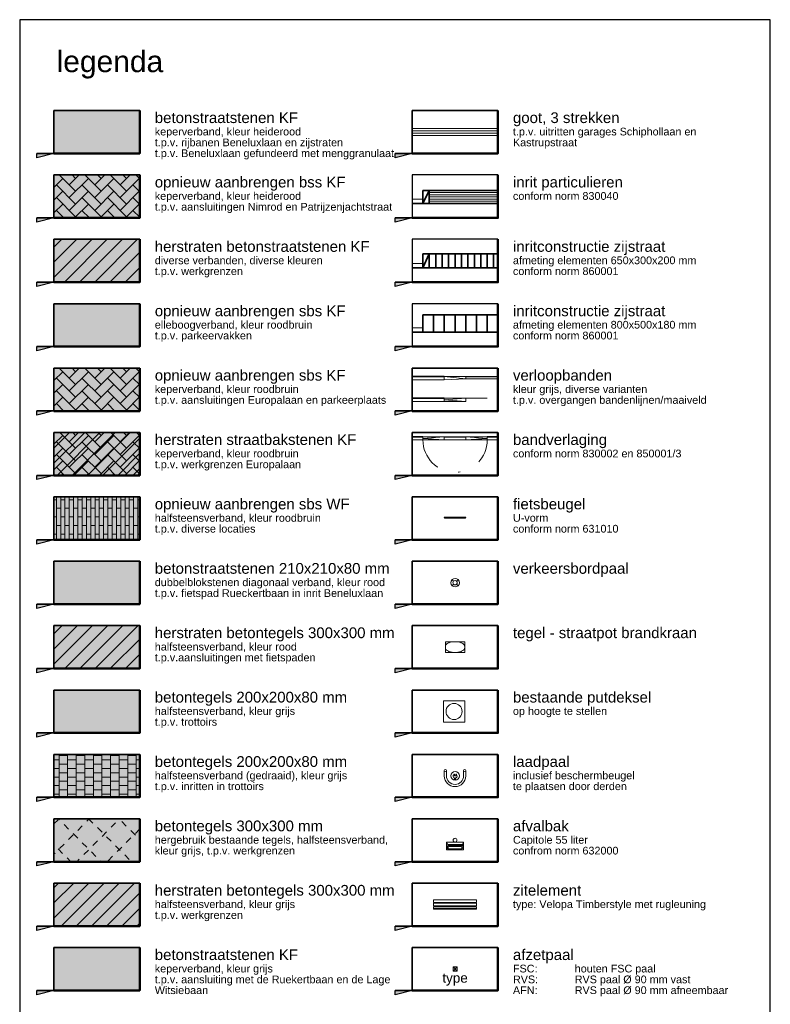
# Model space of a CAD drawing. Header units: metres. Extents: x 131295 to 132236, y 397710 to 398702.
# Tile 127 of 127: x 132201 to 132236, y 398488 to 398534. Entities that reach past the tile are written whole.
import ezdxf
from ezdxf.enums import TextEntityAlignment as Align

# ---------------------------------------------------------------- set-up
doc = ezdxf.new("R2010")
doc.units = ezdxf.units.M
doc.linetypes.add('AL-BANDVERLAGING', pattern=[5, 1.5, -1, 0, -1, 1.5])
doc.linetypes.add('AL-MATERIAALS', pattern=[2, 1, -1])
for name, color, linetype, lineweight in [('N-IE-afvalbak', 190, 'Continuous', 18), ('N-IE-afzetpaal', 190, 'Continuous', 18), ('N-IE-beschermbeugel', 190, 'Continuous', 18), ('N-IE-fietsbeugel @ 0.2', 190, 'Continuous', 18), ('N-IE-laadpaal @ 0.2', 190, 'Continuous', 18), ('N-IE-te stellen putdeksel', 190, 'Continuous', 18), ('N-IE-tegel straatpot brandkraan', 190, 'Continuous', 18), ('N-IE-verkeersbordpaal @ 0.2', 190, 'Continuous', 18), ('N-IE-zitelement', 190, 'Continuous', 18), ('N-KO-bandverlaging', 1, 'AL-BANDVERLAGING', 18), ('N-KO-inritband 600x300x200 mm', 110, 'Continuous', 35), ('N-KO-inritband 650x300x200 mm', 110, 'Continuous', 35), ('N-KO-inritband 800x500x180 mm', 110, 'Continuous', 35), ('N-KO-inritband streklagen', 8, 'Continuous', 5), ('N-KO-opsluitband', 2, 'Continuous', 25), ('N-KO-opsluitband 120x250mm', 2, 'Continuous', 25), ('N-KO-opsluitband achterkant', 8, 'Continuous', 5), ('N-KO-trottoirband', 3, 'Continuous', 35), ('N-KO-trottoirband 130-150x250mm', 3, 'Continuous', 35), ('N-KO-trottoirband achterkant', 8, 'Continuous', 5), ('N-KO-verloopband', 1, 'Continuous', 18), ("N-VH-arcering 'MAT' grijs 252", 252, 'Continuous', 18), ("N-VH-arcering 'MAT' grijs 254", 254, 'Continuous', 18), ('N-VH-arcering betontegels halfsteensverband', 8, 'Continuous', 5), ('N-VH-arcering bouwweg', 8, 'Continuous', 5), ('N-VH-arcering herstraten', 1, 'Continuous', 18), ('N-VH-arcering SBS KF keperverband', 8, 'Continuous', 5), ('N-VH-arcering SBS WF halfsteensverband', 8, 'Continuous', 5), ('N-VH-goot', 8, 'Continuous', 5), ('X-AL-legenda', 7, 'Continuous', 25), ('X-AL-legenda @ 0.2', 7, 'Continuous', 25), ('X-AL-legenda tekst T1.8', 1, 'Continuous', 18), ('X-AL-legenda tekst T2.5', 2, 'Continuous', 25), ('X-AL-legenda tekst T5.0', 4, 'Continuous', 50), ('X-AL-materiaalscheiding', 1, 'AL-MATERIAALS', 18)]:
    doc.layers.add(name, color=color, linetype=linetype, lineweight=lineweight)
for name, color, linetype, lineweight, true_color in [("N-VH-arcering 'MAT' kleur 1 (heiderood)", 7, 'Continuous', 18, 0xd98c8c), ("N-VH-arcering 'MAT' kleur 5 (roodbruin)", 7, 'Continuous', 18, 0xc5a6a0), ("N-VH-arcering 'MAT' kleur 8 (asfaltrood)", 7, 'Continuous', 18, 0xed7880)]:
    doc.layers.add(name, color=color, linetype=linetype, lineweight=lineweight, true_color=true_color)
doc.layers.add('X-AL-contourlijnen', color=30, linetype='Continuous', plot=False)
doc.layers.add('X-AL-hulplijn legenda', color=30, linetype='Continuous', plot=False)
doc.styles.add('CS Annotative', font='arial.ttf')
pattern_1 = [(45, (0, 3), (0, 0.5939696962), [1.26, -0.42]), (135, (0.297, 3.297), (-6e-17, -0.5939696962), [1.26, -0.42])]

# ---------------------------------------------------------------- blocks, each defined once
blk = doc.blocks.new('CS Afvalbak')
at = {"linetype": 'Continuous'}
for p, q in [((0.4, -0.091), (-0.4, -0.091)), ((-0.34, -0.195), (-0.4, -0.091)), ((-0.34, -0.252), (-0.4, -0.441)), ((0.4, -0.441), (-0.4, -0.441)), ((0.34, -0.195), (-0.34, -0.195)), ((-0.34, -0.252), (-0.34, -0.195)), ((0.34, -0.252), (-0.34, -0.252)), ((-0.302, -0.297), (-0.333, -0.397)), ((0.333, -0.397), (-0.333, -0.397)), ((0.302, -0.297), (-0.302, -0.297)), ((0.302, -0.297), (0.333, -0.397)), ((0.34, -0.195), (0.4, -0.091)), ((0.34, -0.252), (0.34, -0.195)), ((0.34, -0.252), (0.4, -0.441))]:
    blk.add_line(p, q, dxfattribs=at)
for p, q in [((-0.4, -0.091), (-0.4, -0.441)), ((0.4, -0.091), (0.4, -0.441))]:
    blk.add_line(p, q)
blk.add_circle((0, 0), 0.0908, dxfattribs=at)
blk = doc.blocks.new('CS Zitelement')
blk.add_line((-1, -0.182, 0.013), (1, -0.182, 0.013))
at = {"flags": 128}
for points, elevation in [([(-1, 0.1), (-1, 0.219), (1, 0.219), (1, 0.1)], 0.013), ([(-1, -0.219), (-1, -0.1), (1, -0.1), (1, -0.219)], -0.013)]:
    blk.add_lwpolyline(points, close=True, dxfattribs=dict(at, elevation=elevation))
blk.add_lwpolyline([(-1, -0.06), (-1, 0.06), (1, 0.06), (1, -0.06)], close=True, dxfattribs=at)
blk = doc.blocks.new('CS Verkeersbordpaal')
at = {"flags": 128}
for points in [[(-0.71, 0.71), (-0.35, 0.35)], [(0.35, 0.35), (0.71, 0.71)], [(-0.71, -0.71), (-0.35, -0.35)], [(0.35, -0.35), (0.71, -0.71)]]:
    blk.add_lwpolyline(points, dxfattribs=at)
for radius in [1, 0.5]:
    blk.add_circle((0, 0), radius)
blk = doc.blocks.new('CS Laadpaal')
at = {"lineweight": 9, "flags": 128}
blk.add_lwpolyline([(0.1, -0.99), (0.1, -0.49, 0.356394), (0.5, 0), (0.3, 0), (0.3, 0.4), (0.15, 0.4), (0.15, 0), (-0.15, 0), (-0.15, 0.4), (-0.3, 0.4), (-0.3, 0), (-0.5, 0, 0.356394), (-0.1, -0.49), (-0.1, -0.99)], format="xyb", dxfattribs=at)
blk.add_circle((0, 0), 1)
blk = doc.blocks.new('CS Fietsbeugel')
at = {"flags": 128}
blk.add_lwpolyline([(-2.35, 0.3, 1), (-2.35, 0), (2.35, 0, 1), (2.35, 0.3)], format="xyb", close=True, dxfattribs=at)
for centre, start, end in [((-2.35, 0.15), 270, 90), ((2.35, 0.15), 90, 270)]:
    blk.add_arc(centre, 0.15, start, end)
blk = doc.blocks.new('*U161')
at = {"layer": 'X-AL-hulplijn legenda'}
h = blk.add_hatch(color=256, dxfattribs=at)
h.dxf.hatch_style = 1
h.paths.add_polyline_path([(8, -31.16), (4, -32.16), (4, -31.16)])
h = blk.add_hatch(color=256, dxfattribs=at)
h.dxf.hatch_style = 1
h.paths.add_polyline_path([(91.5, -31.16), (87.5, -32.16), (87.5, -31.16)])
h = blk.add_hatch(color=256, dxfattribs=at)
h.dxf.hatch_style = 1
h.paths.add_polyline_path([(8, -46.16), (4, -47.16), (4, -46.16)])
h = blk.add_hatch(color=256, dxfattribs=at)
h.dxf.hatch_style = 1
h.paths.add_polyline_path([(91.5, -46.16), (87.5, -47.16), (87.5, -46.16)])
h = blk.add_hatch(color=256, dxfattribs=at)
h.dxf.hatch_style = 1
h.paths.add_polyline_path([(8, -61.16), (4, -62.16), (4, -61.16)])
h = blk.add_hatch(color=256, dxfattribs=at)
h.dxf.hatch_style = 1
h.paths.add_polyline_path([(91.5, -61.16), (87.5, -62.16), (87.5, -61.16)])
h = blk.add_hatch(color=256, dxfattribs=at)
h.dxf.hatch_style = 1
h.paths.add_polyline_path([(8, -76.16), (4, -77.16), (4, -76.16)])
h = blk.add_hatch(color=256, dxfattribs=at)
h.dxf.hatch_style = 1
h.paths.add_polyline_path([(91.5, -76.16), (87.5, -77.16), (87.5, -76.16)])
h = blk.add_hatch(color=256, dxfattribs=at)
h.dxf.hatch_style = 1
h.paths.add_polyline_path([(8, -91.16), (4, -92.16), (4, -91.16)])
h = blk.add_hatch(color=256, dxfattribs=at)
h.dxf.hatch_style = 1
h.paths.add_polyline_path([(91.5, -91.16), (87.5, -92.16), (87.5, -91.16)])
h = blk.add_hatch(color=256, dxfattribs=at)
h.dxf.hatch_style = 1
h.paths.add_polyline_path([(8, -106.16), (4, -107.16), (4, -106.16)])
h = blk.add_hatch(color=256, dxfattribs=at)
h.dxf.hatch_style = 1
h.paths.add_polyline_path([(91.5, -106.16), (87.5, -107.16), (87.5, -106.16)])
h = blk.add_hatch(color=256, dxfattribs=at)
h.dxf.hatch_style = 1
h.paths.add_polyline_path([(8, -121.16), (4, -122.16), (4, -121.16)])
h = blk.add_hatch(color=256, dxfattribs=at)
h.dxf.hatch_style = 1
h.paths.add_polyline_path([(91.5, -121.16), (87.5, -122.16), (87.5, -121.16)])
h = blk.add_hatch(color=256, dxfattribs=at)
h.dxf.hatch_style = 1
h.paths.add_polyline_path([(8, -136.16), (4, -137.16), (4, -136.16)])
h = blk.add_hatch(color=256, dxfattribs=at)
h.dxf.hatch_style = 1
h.paths.add_polyline_path([(91.5, -136.16), (87.5, -137.16), (87.5, -136.16)])
h = blk.add_hatch(color=256, dxfattribs=at)
h.dxf.hatch_style = 1
h.paths.add_polyline_path([(8, -151.16), (4, -152.16), (4, -151.16)])
h = blk.add_hatch(color=256, dxfattribs=at)
h.dxf.hatch_style = 1
h.paths.add_polyline_path([(91.5, -151.16), (87.5, -152.16), (87.5, -151.16)])
h = blk.add_hatch(color=256, dxfattribs=at)
h.dxf.hatch_style = 1
h.paths.add_polyline_path([(8, -166.16), (4, -167.16), (4, -166.16)])
h = blk.add_hatch(color=256, dxfattribs=at)
h.dxf.hatch_style = 1
h.paths.add_polyline_path([(91.5, -166.16), (87.5, -167.16), (87.5, -166.16)])
h = blk.add_hatch(color=256, dxfattribs=at)
h.dxf.hatch_style = 1
h.paths.add_polyline_path([(8, -181.16), (4, -182.16), (4, -181.16)])
h = blk.add_hatch(color=256, dxfattribs=at)
h.dxf.hatch_style = 1
h.paths.add_polyline_path([(91.5, -181.16), (87.5, -182.16), (87.5, -181.16)])
h = blk.add_hatch(color=256, dxfattribs=at)
h.dxf.hatch_style = 1
h.paths.add_polyline_path([(8, -196.16), (4, -197.16), (4, -196.16)])
h = blk.add_hatch(color=256, dxfattribs=at)
h.dxf.hatch_style = 1
h.paths.add_polyline_path([(91.5, -196.16), (87.5, -197.16), (87.5, -196.16)])
h = blk.add_hatch(color=256, dxfattribs=at)
h.dxf.hatch_style = 1
h.paths.add_polyline_path([(8, -211.16), (4, -212.16), (4, -211.16)])
h = blk.add_hatch(color=256, dxfattribs=at)
h.dxf.hatch_style = 1
h.paths.add_polyline_path([(91.5, -211.16), (87.5, -212.16), (87.5, -211.16)])
h = blk.add_hatch(color=256, dxfattribs=at)
h.dxf.hatch_style = 1
h.paths.add_polyline_path([(8, -226.16), (4, -227.16), (4, -226.16)])
h = blk.add_hatch(color=256, dxfattribs=at)
h.dxf.hatch_style = 1
h.paths.add_polyline_path([(91.5, -226.16), (87.5, -227.16), (87.5, -226.16)])
blk.add_lwpolyline([(0, -445), (175, -445), (175, 0), (0, 0)], close=True)
for points in [[(8, -31.16), (4, -31.16)], [(91.5, -31.16), (87.5, -31.16)], [(8, -46.16), (4, -46.16)], [(91.5, -46.16), (87.5, -46.16)], [(8, -61.16), (4, -61.16)], [(91.5, -61.16), (87.5, -61.16)], [(8, -76.16), (4, -76.16)], [(91.5, -76.16), (87.5, -76.16)], [(8, -91.16), (4, -91.16)], [(91.5, -91.16), (87.5, -91.16)], [(8, -106.16), (4, -106.16)], [(91.5, -106.16), (87.5, -106.16)], [(8, -121.16), (4, -121.16)], [(91.5, -121.16), (87.5, -121.16)], [(8, -136.16), (4, -136.16)], [(91.5, -136.16), (87.5, -136.16)], [(8, -151.16), (4, -151.16)], [(91.5, -151.16), (87.5, -151.16)], [(8, -166.16), (4, -166.16)], [(91.5, -166.16), (87.5, -166.16)], [(8, -181.16), (4, -181.16)], [(91.5, -181.16), (87.5, -181.16)], [(8, -196.16), (4, -196.16)], [(91.5, -196.16), (87.5, -196.16)], [(8, -211.16), (4, -211.16)], [(91.5, -211.16), (87.5, -211.16)], [(8, -226.16), (4, -226.16)], [(91.5, -226.16), (87.5, -226.16)]]:
    blk.add_lwpolyline(points, dxfattribs=at)
for points in [[(8, -31.16), (4, -32.16), (4, -31.16)], [(91.5, -31.16), (87.5, -32.16), (87.5, -31.16)], [(8, -46.16), (4, -47.16), (4, -46.16)], [(91.5, -46.16), (87.5, -47.16), (87.5, -46.16)], [(8, -61.16), (4, -62.16), (4, -61.16)], [(91.5, -61.16), (87.5, -62.16), (87.5, -61.16)], [(8, -76.16), (4, -77.16), (4, -76.16)], [(91.5, -76.16), (87.5, -77.16), (87.5, -76.16)], [(8, -91.16), (4, -92.16), (4, -91.16)], [(91.5, -91.16), (87.5, -92.16), (87.5, -91.16)], [(8, -106.16), (4, -107.16), (4, -106.16)], [(91.5, -106.16), (87.5, -107.16), (87.5, -106.16)], [(8, -121.16), (4, -122.16), (4, -121.16)], [(91.5, -121.16), (87.5, -122.16), (87.5, -121.16)], [(8, -136.16), (4, -137.16), (4, -136.16)], [(91.5, -136.16), (87.5, -137.16), (87.5, -136.16)], [(8, -151.16), (4, -152.16), (4, -151.16)], [(91.5, -151.16), (87.5, -152.16), (87.5, -151.16)], [(8, -166.16), (4, -167.16), (4, -166.16)], [(91.5, -166.16), (87.5, -167.16), (87.5, -166.16)], [(8, -181.16), (4, -182.16), (4, -181.16)], [(91.5, -181.16), (87.5, -182.16), (87.5, -181.16)], [(8, -196.16), (4, -197.16), (4, -196.16)], [(91.5, -196.16), (87.5, -197.16), (87.5, -196.16)], [(8, -211.16), (4, -212.16), (4, -211.16)], [(91.5, -211.16), (87.5, -212.16), (87.5, -211.16)], [(8, -226.16), (4, -227.16), (4, -226.16)], [(91.5, -226.16), (87.5, -227.16), (87.5, -226.16)]]:
    blk.add_lwpolyline(points, close=True, dxfattribs=at)
at = {"layer": 'X-AL-legenda tekst T5.0', "style": 'CS Annotative'}
blk.add_attdef('Naam', (8.6, -12.22), '', height=5, dxfattribs=at)
blk = doc.blocks.new('CS beschermbeugel')
at = {"flags": 128}
for points in [[(-0.5, 0.25), (-0.5, 0, 1), (0.5, 0), (0.5, 0.25)], [(0.4, 0.25), (0.4, 0, -1), (-0.4, 0), (-0.4, 0.25)]]:
    blk.add_lwpolyline(points, format="xyb", dxfattribs=at)
for centre in [(-0.45, 0.25), (0.45, 0.25)]:
    blk.add_circle(centre, 0.05)
blk = doc.blocks.new('CS Afzetpaal')
for p, q in [((-0.094, 0.094), (0.094, -0.094)), ((0.094, 0.094), (-0.094, -0.094))]:
    blk.add_line(p, q)
at = {"flags": 128}
blk.add_lwpolyline([(-0.094, 0.094), (0.094, 0.094), (0.094, -0.094), (-0.094, -0.094)], close=True, dxfattribs=at)
at = {"style": 'CS Annotative'}
blk.add_attdef('RECHTS', text='', height=0.45, dxfattribs=at).set_placement((0, -0.188), align=Align.TOP_CENTER)
blk = doc.blocks.new('gt0-BR')
blk.add_lwpolyline([(0.45, 0.247), (-0.45, 0.247), (-0.45, -0.247), (0.45, -0.247)], close=True)
at = {"extrusion": (0, 0, -1)}
for centre, radius, start, end in [((0.244, 0), 0.206, 287.5669, 72.4331), ((-0.599, -2.664), 3, 72.4331, 73.108), ((0, -0.691), 0.938, 73.108, 106.892), ((0.599, -2.664), 3, 106.892, 107.5669), ((-0.244, 0), 0.206, 107.5669, 252.433), ((-0.599, 2.664), 3, 286.892, 287.5669), ((0.599, 2.664), 3, 252.433, 253.1079)]:
    blk.add_arc(centre, radius, start, end, dxfattribs=at)
blk.add_arc((0, 0.691), 0.938, 253.108, 286.8921)
blk = doc.blocks.new('CS te stellen put(deksel)')
at = {"flags": 128}
blk.add_lwpolyline([(-0.5, -0.5), (0.5, -0.5), (0.5, 0.5), (-0.5, 0.5), (-0.5, -0.5)], close=True, dxfattribs=at)
blk.add_circle((0, 0), 0.375)

msp = doc.modelspace()

# ---------------------------------------------------------------- hatches: boundary and pattern name
at = {"layer": "N-VH-arcering 'MAT' grijs 252"}
h = msp.add_hatch(color=256, dxfattribs=at)
h.dxf.hatch_style = 1
h.paths.add_polyline_path([(132202.688, 398490.335), (132206.688, 398490.335), (132206.688, 398488.335), (132202.688, 398488.335)])
at = {"layer": "N-VH-arcering 'MAT' grijs 254"}
h = msp.add_hatch(color=256, dxfattribs=at)
h.dxf.hatch_style = 1
h.paths.add_polyline_path([(132202.688, 398502.335), (132206.688, 398502.335), (132206.688, 398500.335), (132202.688, 398500.335)])
h = msp.add_hatch(color=256, dxfattribs=at)
h.dxf.hatch_style = 1
h.paths.add_polyline_path([(132202.688, 398499.335), (132206.688, 398499.335), (132206.688, 398497.335), (132202.688, 398497.335)])
h = msp.add_hatch(color=256, dxfattribs=at)
h.dxf.hatch_style = 1
h.paths.add_polyline_path([(132202.688, 398496.335), (132206.688, 398496.335), (132206.688, 398494.335), (132202.688, 398494.335)])
h = msp.add_hatch(color=256, dxfattribs=at)
h.dxf.hatch_style = 1
h.paths.add_polyline_path([(132202.688, 398493.335), (132206.688, 398493.335), (132206.688, 398491.335), (132202.688, 398491.335)])
at = {"layer": "N-VH-arcering 'MAT' kleur 1 (heiderood)"}
h = msp.add_hatch(color=256, dxfattribs=at)
h.dxf.hatch_style = 1
h.paths.add_polyline_path([(132202.688, 398529.335), (132206.688, 398529.335), (132206.688, 398527.335), (132202.688, 398527.335)])
h = msp.add_hatch(color=256, dxfattribs=at)
h.dxf.hatch_style = 1
h.paths.add_polyline_path([(132202.688, 398526.335), (132206.688, 398526.335), (132206.688, 398524.335), (132202.688, 398524.335)])
h = msp.add_hatch(color=256, dxfattribs=at)
h.dxf.hatch_style = 1
h.paths.add_polyline_path([(132202.688, 398523.335), (132206.688, 398523.335), (132206.688, 398521.335), (132202.688, 398521.335)])
at = {"layer": "N-VH-arcering 'MAT' kleur 5 (roodbruin)"}
h = msp.add_hatch(color=256, dxfattribs=at)
h.dxf.hatch_style = 1
h.paths.add_polyline_path([(132202.688, 398520.335), (132206.688, 398520.335), (132206.688, 398518.335), (132202.688, 398518.335)])
h = msp.add_hatch(color=256, dxfattribs=at)
h.dxf.hatch_style = 1
h.paths.add_polyline_path([(132202.688, 398517.335), (132206.688, 398517.335), (132206.688, 398515.335), (132202.688, 398515.335)])
h = msp.add_hatch(color=256, dxfattribs=at)
h.dxf.hatch_style = 1
h.paths.add_polyline_path([(132202.688, 398514.335), (132206.688, 398514.335), (132206.688, 398512.335), (132202.688, 398512.335)])
h = msp.add_hatch(color=256, dxfattribs=at)
h.dxf.hatch_style = 1
h.paths.add_polyline_path([(132202.688, 398511.335), (132206.688, 398511.335), (132206.688, 398509.335), (132202.688, 398509.335)])
at = {"layer": "N-VH-arcering 'MAT' kleur 8 (asfaltrood)"}
h = msp.add_hatch(color=256, dxfattribs=at)
h.dxf.hatch_style = 1
h.paths.add_polyline_path([(132202.688, 398508.335), (132206.688, 398508.335), (132206.688, 398506.335), (132202.688, 398506.335)])
h = msp.add_hatch(color=256, dxfattribs=at)
h.dxf.hatch_style = 1
h.paths.add_polyline_path([(132202.688, 398505.335), (132206.688, 398505.335), (132206.688, 398503.335), (132202.688, 398503.335)])
at = {"layer": 'N-VH-arcering betontegels halfsteensverband'}
h = msp.add_hatch(dxfattribs=at)
h.set_pattern_fill('CS-TEGEL HALFSTV', color=256, scale=6.67)
h.set_pattern_definition([(0, (0.4557, -21.68076), (0.4002, 0.2001), [0.4002, -0.4002]), (90, (0.4557, -21.68076), (-0.4002, 2e-17), [])])
h.paths.add_polyline_path([(132202.688, 398499.335), (132206.688, 398499.335), (132206.688, 398497.335), (132202.688, 398497.335)])
at = {"layer": 'N-VH-arcering bouwweg'}
h = msp.add_hatch(dxfattribs=at)
h.set_pattern_fill('CS-BOUWWEG', color=256)
h.set_pattern_definition([(45, (-3e-11, -3), (-0.7071067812, 0.7071067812), [0.3, -0.3]), (135, (-3e-11, -2.8), (-0.7071067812, -0.7071067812), [0.3, -0.3])])
h.paths.add_polyline_path([(132202.688, 398496.335), (132206.688, 398496.335), (132206.688, 398494.335), (132202.688, 398494.335)])
at = {"layer": 'N-VH-arcering herstraten'}
h = msp.add_hatch(dxfattribs=at)
h.set_pattern_fill('CS-HERSTRATEN', color=256)
h.set_pattern_definition([(45, (0, -3), (-0.3535533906, 0.3535533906), [])])
h.paths.add_polyline_path([(132202.688, 398523.335), (132206.688, 398523.335), (132206.688, 398521.335), (132202.688, 398521.335)])
h = msp.add_hatch(dxfattribs=at)
h.set_pattern_fill('CS-HERSTRATEN', color=256)
h.set_pattern_definition([(45, (0, -6), (-0.3535533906, 0.3535533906), [])])
h.paths.add_polyline_path([(132202.688, 398514.335), (132206.688, 398514.335), (132206.688, 398512.335), (132202.688, 398512.335)])
h = msp.add_hatch(dxfattribs=at)
h.set_pattern_fill('CS-HERSTRATEN', color=256)
h.set_pattern_definition([(45, (0, -9), (-0.3535533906, 0.3535533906), [])])
h.paths.add_polyline_path([(132202.688, 398505.335), (132206.688, 398505.335), (132206.688, 398503.335), (132202.688, 398503.335)])
h = msp.add_hatch(dxfattribs=at)
h.set_pattern_fill('CS-HERSTRATEN', color=256)
h.set_pattern_definition([(45, (-3e-11, -18), (-0.3535533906, 0.3535533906), [])])
h.paths.add_polyline_path([(132202.688, 398493.335), (132206.688, 398493.335), (132206.688, 398491.335), (132202.688, 398491.335)])
at = {"layer": 'N-VH-arcering SBS KF keperverband'}
h = msp.add_hatch(dxfattribs=at)
h.set_pattern_fill('CS-KF KEPERV', color=256, scale=20)
h.set_pattern_definition([(45, (0, 12), (0, 0.5939696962), [1.26, -0.42]), (135, (0.297, 12.297), (-6e-17, -0.5939696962), [1.26, -0.42])])
h.paths.add_polyline_path([(132202.688, 398526.335), (132206.688, 398526.335), (132206.688, 398524.335), (132202.688, 398524.335)])
h = msp.add_hatch(dxfattribs=at)
h.set_pattern_fill('CS-KF KEPERV', color=256, scale=20)
h.set_pattern_definition(pattern_1)
h.paths.add_polyline_path([(132202.688, 398517.335), (132206.688, 398517.335), (132206.688, 398515.335), (132202.688, 398515.335)])
h = msp.add_hatch(dxfattribs=at)
h.set_pattern_fill('CS-KF KEPERV', color=256, scale=20)
h.set_pattern_definition(pattern_1)
h.paths.add_polyline_path([(132202.688, 398514.335), (132206.688, 398514.335), (132206.688, 398512.335), (132202.688, 398512.335)])
at = {"layer": 'N-VH-arcering SBS WF halfsteensverband'}
h = msp.add_hatch(dxfattribs=at)
h.set_pattern_fill('CS-WF HALFSTV', color=256, scale=20)
h.set_pattern_definition([(90, (0, -6), (-0.2, 1e-17), []), (0, (0, -6), (0.2, 0.4), [0.2, -0.2])])
h.paths.add_polyline_path([(132202.688, 398511.335), (132206.688, 398511.335), (132206.688, 398509.335), (132202.688, 398509.335)])

# ---------------------------------------------------------------- linework, layer by layer
at = {"layer": 'N-KO-bandverlaging', "flags": 128}
msp.add_lwpolyline([(132219.888, 398513.985, 1), (132222.888, 398513.985)], format="xyb", dxfattribs=at)
msp.add_lwpolyline([(132219.888, 398513.985, 1), (132222.888, 398513.985)], format="xyb", dxfattribs=at)
at = {"layer": 'N-KO-inritband 600x300x200 mm', "flags": 128}
for points in [[(132219.888, 398525.61), (132223.388, 398525.61)], [(132219.888, 398525.01), (132220.188, 398525.61)], [(132219.888, 398525.61), (132219.888, 398525.01)], [(132220.188, 398525.01), (132220.188, 398525.61)], [(132219.888, 398525.01), (132223.388, 398525.01)]]:
    msp.add_lwpolyline(points, dxfattribs=at)
at = {"layer": 'N-KO-inritband 650x300x200 mm', "flags": 128}
for points in [[(132219.888, 398522.66), (132223.388, 398522.66)], [(132219.888, 398522.01), (132220.188, 398522.66)], [(132219.888, 398522.66), (132219.888, 398522.01)], [(132220.188, 398522.01), (132220.188, 398522.66)], [(132220.488, 398522.01), (132220.488, 398522.66)], [(132220.788, 398522.01), (132220.788, 398522.66)], [(132221.088, 398522.01), (132221.088, 398522.66)], [(132221.388, 398522.01), (132221.388, 398522.66)], [(132221.688, 398522.01), (132221.688, 398522.66)], [(132221.988, 398522.01), (132221.988, 398522.66)], [(132222.288, 398522.01), (132222.288, 398522.66)], [(132222.588, 398522.01), (132222.588, 398522.66)], [(132222.888, 398522.01), (132222.888, 398522.66)], [(132223.188, 398522.01), (132223.188, 398522.66)], [(132219.888, 398522.01), (132223.388, 398522.01)]]:
    msp.add_lwpolyline(points, dxfattribs=at)
at = {"layer": 'N-KO-inritband 800x500x180 mm', "flags": 128}
for points in [[(132219.888, 398519.81), (132223.388, 398519.81)], [(132219.888, 398519.81), (132219.888, 398519.01)], [(132220.388, 398519.81), (132220.388, 398519.01)], [(132220.888, 398519.81), (132220.888, 398519.01)], [(132221.388, 398519.81), (132221.388, 398519.01)], [(132221.888, 398519.81), (132221.888, 398519.01)], [(132222.388, 398519.81), (132222.388, 398519.01)], [(132222.888, 398519.81), (132222.888, 398519.01)], [(132219.888, 398519.01), (132223.388, 398519.01)]]:
    msp.add_lwpolyline(points, dxfattribs=at)
at = {"layer": 'N-KO-inritband streklagen', "flags": 128}
for points in [[(132220.188, 398525.51), (132223.388, 398525.51)], [(132220.188, 398525.41), (132223.388, 398525.41)], [(132220.188, 398525.31), (132223.388, 398525.31)], [(132220.188, 398525.21), (132223.388, 398525.21)], [(132220.188, 398525.11), (132223.388, 398525.11)]]:
    msp.add_lwpolyline(points, dxfattribs=at)
at = {"layer": 'N-KO-opsluitband', "flags": 128}
msp.add_lwpolyline([(132220.888, 398514.135), (132221.888, 398514.135)], dxfattribs=at)
at = {"layer": 'N-KO-opsluitband 120x250mm', "flags": 128}
msp.add_lwpolyline([(132221.888, 398516.935), (132223.388, 398516.935)], dxfattribs=at)
msp.add_lwpolyline([(132221.888, 398516.935), (132223.388, 398516.935)], dxfattribs=at)
at = {"layer": 'N-KO-opsluitband achterkant', "flags": 128}
for points in [[(132223.388, 398516.835), (132221.888, 398516.835)], [(132221.888, 398513.985), (132220.888, 398513.985)]]:
    msp.add_lwpolyline(points, close=True, dxfattribs=at)
at = {"layer": 'N-KO-trottoirband', "flags": 128}
for points in [[(132219.388, 398525.01), (132219.888, 398525.01)], [(132219.388, 398522.01), (132219.888, 398522.01)], [(132219.388, 398519.01), (132219.888, 398519.01)]]:
    msp.add_lwpolyline(points, dxfattribs=at)
at = {"layer": 'N-KO-trottoirband 130-150x250mm', "flags": 128}
for points in [[(132219.388, 398516.935), (132220.888, 398516.935)], [(132219.388, 398516.935), (132220.888, 398516.935)], [(132219.388, 398515.935), (132220.888, 398515.935)], [(132219.388, 398515.935), (132220.888, 398515.935)], [(132219.388, 398514.135), (132219.888, 398514.135)], [(132219.388, 398514.135), (132219.888, 398514.135)], [(132223.388, 398514.135), (132222.888, 398514.135)], [(132223.388, 398514.135), (132222.888, 398514.135)]]:
    msp.add_lwpolyline(points, dxfattribs=at)
at = {"layer": 'N-KO-trottoirband achterkant', "flags": 128}
for points in [[(132219.888, 398525.21), (132219.388, 398525.21)], [(132219.888, 398522.21), (132219.388, 398522.21)], [(132219.888, 398519.21), (132219.388, 398519.21)], [(132220.888, 398516.785), (132219.388, 398516.785)], [(132220.888, 398515.785), (132219.388, 398515.785)], [(132219.888, 398513.985), (132219.388, 398513.985)], [(132222.888, 398513.985), (132223.388, 398513.985)]]:
    msp.add_lwpolyline(points, close=True, dxfattribs=at)
at = {"layer": 'N-KO-verloopband', "flags": 128}
for points in [[(132221.888, 398516.835), (132221.888, 398516.935), (132220.888, 398516.935), (132220.888, 398516.785), (132221.888, 398516.835), (132220.888, 398516.935)], [(132221.888, 398516.835), (132221.888, 398516.935), (132220.888, 398516.935), (132220.888, 398516.785), (132221.888, 398516.835), (132220.888, 398516.935)], [(132221.888, 398515.935), (132220.888, 398515.935), (132220.888, 398515.785), (132221.888, 398515.785), (132220.888, 398515.86), (132221.888, 398515.935), (132221.888, 398515.785)], [(132221.888, 398515.935), (132220.888, 398515.935), (132220.888, 398515.785), (132221.888, 398515.785), (132220.888, 398515.86), (132221.888, 398515.935), (132221.888, 398515.785)], [(132220.888, 398514.135), (132219.888, 398514.135), (132219.888, 398513.985), (132220.888, 398513.985), (132219.888, 398514.06), (132220.888, 398514.135), (132220.888, 398513.985)], [(132220.888, 398514.135), (132219.888, 398514.135), (132219.888, 398513.985), (132220.888, 398513.985), (132219.888, 398514.06), (132220.888, 398514.135), (132220.888, 398513.985)], [(132221.888, 398514.135), (132222.888, 398514.135), (132222.888, 398513.985), (132221.888, 398513.985), (132222.888, 398514.06), (132221.888, 398514.135), (132221.888, 398513.985)], [(132221.888, 398514.135), (132222.888, 398514.135), (132222.888, 398513.985), (132221.888, 398513.985), (132222.888, 398514.06), (132221.888, 398514.135), (132221.888, 398513.985)]]:
    msp.add_lwpolyline(points, dxfattribs=at)
at = {"layer": 'N-VH-goot', "flags": 128}
for points in [[(132219.388, 398528.493), (132223.388, 398528.493)], [(132219.388, 398528.388), (132223.388, 398528.388)], [(132219.388, 398528.283), (132223.388, 398528.283)], [(132219.388, 398528.178), (132223.388, 398528.178)]]:
    msp.add_lwpolyline(points, dxfattribs=at)
at = {"layer": 'X-AL-contourlijnen'}
for points in [[(132202.688, 398529.335), (132206.688, 398529.335), (132206.688, 398527.335), (132202.688, 398527.335)], [(132219.388, 398529.335), (132223.388, 398529.335), (132223.388, 398527.335), (132219.388, 398527.335)], [(132202.688, 398526.335), (132206.688, 398526.335), (132206.688, 398524.335), (132202.688, 398524.335)], [(132202.688, 398526.335), (132206.688, 398526.335), (132206.688, 398524.335), (132202.688, 398524.335)], [(132202.688, 398523.335), (132206.688, 398523.335), (132206.688, 398521.335), (132202.688, 398521.335)], [(132202.688, 398523.335), (132206.688, 398523.335), (132206.688, 398521.335), (132202.688, 398521.335)], [(132202.688, 398520.335), (132206.688, 398520.335), (132206.688, 398518.335), (132202.688, 398518.335)], [(132202.688, 398517.335), (132206.688, 398517.335), (132206.688, 398515.335), (132202.688, 398515.335)], [(132202.688, 398517.335), (132206.688, 398517.335), (132206.688, 398515.335), (132202.688, 398515.335)], [(132219.388, 398517.335), (132223.388, 398517.335), (132223.388, 398515.335), (132219.388, 398515.335)], [(132202.688, 398514.335), (132206.688, 398514.335), (132206.688, 398512.335), (132202.688, 398512.335)], [(132202.688, 398514.335), (132206.688, 398514.335), (132206.688, 398512.335), (132202.688, 398512.335)], [(132219.388, 398514.335), (132223.388, 398514.335), (132223.388, 398512.335), (132219.388, 398512.335)], [(132202.688, 398511.335), (132206.688, 398511.335), (132206.688, 398509.335), (132202.688, 398509.335)], [(132202.688, 398511.335), (132206.688, 398511.335), (132206.688, 398509.335), (132202.688, 398509.335)], [(132219.388, 398511.335), (132223.388, 398511.335), (132223.388, 398509.335), (132219.388, 398509.335)], [(132202.688, 398508.335), (132206.688, 398508.335), (132206.688, 398506.335), (132202.688, 398506.335)], [(132219.388, 398508.335), (132223.388, 398508.335), (132223.388, 398506.335), (132219.388, 398506.335)], [(132202.688, 398505.335), (132206.688, 398505.335), (132206.688, 398503.335), (132202.688, 398503.335)], [(132202.688, 398505.335), (132206.688, 398505.335), (132206.688, 398503.335), (132202.688, 398503.335)], [(132219.388, 398505.335), (132223.388, 398505.335), (132223.388, 398503.335), (132219.388, 398503.335)], [(132202.688, 398502.335), (132206.688, 398502.335), (132206.688, 398500.335), (132202.688, 398500.335)], [(132219.388, 398502.335), (132223.388, 398502.335), (132223.388, 398500.335), (132219.388, 398500.335)], [(132202.688, 398499.335), (132206.688, 398499.335), (132206.688, 398497.335), (132202.688, 398497.335)], [(132219.388, 398499.335), (132223.388, 398499.335), (132223.388, 398497.335), (132219.388, 398497.335)], [(132202.688, 398496.335), (132206.688, 398496.335), (132206.688, 398494.335), (132202.688, 398494.335)], [(132219.388, 398496.335), (132223.388, 398496.335), (132223.388, 398494.335), (132219.388, 398494.335)], [(132202.688, 398493.335), (132206.688, 398493.335), (132206.688, 398491.335), (132202.688, 398491.335)], [(132219.388, 398493.335), (132223.388, 398493.335), (132223.388, 398491.335), (132219.388, 398491.335)], [(132202.688, 398490.335), (132206.688, 398490.335), (132206.688, 398488.335), (132202.688, 398488.335)], [(132202.688, 398490.335), (132206.688, 398490.335), (132206.688, 398488.335), (132202.688, 398488.335)], [(132219.388, 398490.335), (132223.388, 398490.335), (132223.388, 398488.335), (132219.388, 398488.335)]]:
    msp.add_lwpolyline(points, close=True, dxfattribs=at)
at = {"layer": 'X-AL-legenda', "lineweight": 25}
for points in [[(132206.688, 398529.335), (132202.688, 398529.335), (132202.688, 398527.335)], [(132223.388, 398529.335), (132219.388, 398529.335), (132219.388, 398527.335)], [(132206.688, 398526.335), (132202.688, 398526.335), (132202.688, 398524.335)], [(132223.388, 398526.335), (132219.388, 398526.335), (132219.388, 398524.335)], [(132206.688, 398523.335), (132202.688, 398523.335), (132202.688, 398521.335)], [(132223.388, 398523.335), (132219.388, 398523.335), (132219.388, 398521.335)], [(132206.688, 398520.335), (132202.688, 398520.335), (132202.688, 398518.335)], [(132223.388, 398520.335), (132219.388, 398520.335), (132219.388, 398518.335)], [(132206.688, 398517.335), (132202.688, 398517.335), (132202.688, 398515.335)], [(132223.388, 398517.335), (132219.388, 398517.335), (132219.388, 398515.335)], [(132206.688, 398514.335), (132202.688, 398514.335), (132202.688, 398512.335)], [(132223.388, 398514.335), (132219.388, 398514.335), (132219.388, 398512.335)], [(132206.688, 398511.335), (132202.688, 398511.335), (132202.688, 398509.335)], [(132223.388, 398511.335), (132219.388, 398511.335), (132219.388, 398509.335)], [(132206.688, 398508.335), (132202.688, 398508.335), (132202.688, 398506.335)], [(132223.388, 398508.335), (132219.388, 398508.335), (132219.388, 398506.335)], [(132206.688, 398505.335), (132202.688, 398505.335), (132202.688, 398503.335)], [(132223.388, 398505.335), (132219.388, 398505.335), (132219.388, 398503.335)], [(132206.688, 398502.335), (132202.688, 398502.335), (132202.688, 398500.335)], [(132223.388, 398502.335), (132219.388, 398502.335), (132219.388, 398500.335)], [(132206.688, 398499.335), (132202.688, 398499.335), (132202.688, 398497.335)], [(132223.388, 398499.335), (132219.388, 398499.335), (132219.388, 398497.335)], [(132206.688, 398496.335), (132202.688, 398496.335), (132202.688, 398494.335)], [(132223.388, 398496.335), (132219.388, 398496.335), (132219.388, 398494.335)], [(132206.688, 398493.335), (132202.688, 398493.335), (132202.688, 398491.335)], [(132223.388, 398493.335), (132219.388, 398493.335), (132219.388, 398491.335)], [(132206.688, 398490.335), (132202.688, 398490.335), (132202.688, 398488.335)], [(132223.388, 398490.335), (132219.388, 398490.335), (132219.388, 398488.335)]]:
    msp.add_lwpolyline(points, dxfattribs=at)
at = {"layer": 'X-AL-legenda', "lineweight": 50}
for points in [[(132202.688, 398527.335), (132206.688, 398527.335), (132206.688, 398529.335)], [(132219.388, 398527.335), (132223.388, 398527.335), (132223.388, 398529.335)], [(132202.688, 398524.335), (132206.688, 398524.335), (132206.688, 398526.335)], [(132219.388, 398524.335), (132223.388, 398524.335), (132223.388, 398526.335)], [(132202.688, 398521.335), (132206.688, 398521.335), (132206.688, 398523.335)], [(132219.388, 398521.335), (132223.388, 398521.335), (132223.388, 398523.335)], [(132202.688, 398518.335), (132206.688, 398518.335), (132206.688, 398520.335)], [(132219.388, 398518.335), (132223.388, 398518.335), (132223.388, 398520.335)], [(132202.688, 398515.335), (132206.688, 398515.335), (132206.688, 398517.335)], [(132219.388, 398515.335), (132223.388, 398515.335), (132223.388, 398517.335)], [(132202.688, 398512.335), (132206.688, 398512.335), (132206.688, 398514.335)], [(132219.388, 398512.335), (132223.388, 398512.335), (132223.388, 398514.335)], [(132202.688, 398509.335), (132206.688, 398509.335), (132206.688, 398511.335)], [(132219.388, 398509.335), (132223.388, 398509.335), (132223.388, 398511.335)], [(132202.688, 398506.335), (132206.688, 398506.335), (132206.688, 398508.335)], [(132219.388, 398506.335), (132223.388, 398506.335), (132223.388, 398508.335)], [(132202.688, 398503.335), (132206.688, 398503.335), (132206.688, 398505.335)], [(132219.388, 398503.335), (132223.388, 398503.335), (132223.388, 398505.335)], [(132202.688, 398500.335), (132206.688, 398500.335), (132206.688, 398502.335)], [(132219.388, 398500.335), (132223.388, 398500.335), (132223.388, 398502.335)], [(132202.688, 398497.335), (132206.688, 398497.335), (132206.688, 398499.335)], [(132219.388, 398497.335), (132223.388, 398497.335), (132223.388, 398499.335)], [(132202.688, 398494.335), (132206.688, 398494.335), (132206.688, 398496.335)], [(132219.388, 398494.335), (132223.388, 398494.335), (132223.388, 398496.335)], [(132202.688, 398491.335), (132206.688, 398491.335), (132206.688, 398493.335)], [(132219.388, 398491.335), (132223.388, 398491.335), (132223.388, 398493.335)], [(132202.688, 398488.335), (132206.688, 398488.335), (132206.688, 398490.335)], [(132219.388, 398488.335), (132223.388, 398488.335), (132223.388, 398490.335)]]:
    msp.add_lwpolyline(points, dxfattribs=at)
at = {"layer": 'X-AL-materiaalscheiding', "flags": 128}
msp.add_lwpolyline([(132221.888, 398515.935), (132223.388, 398515.935)], dxfattribs=at)

# ---------------------------------------------------------------- block references
at = {"layer": 'N-IE-afvalbak'}
msp.add_blockref('CS Afvalbak', (132221.388, 398495.335), dxfattribs=at)
at = {"layer": 'N-IE-afzetpaal'}
msp.add_blockref('CS Afzetpaal', (132221.388, 398489.335), dxfattribs=at).add_auto_attribs({'RECHTS': 'type'})
at = {"layer": 'N-IE-beschermbeugel'}
msp.add_blockref('CS beschermbeugel', (132221.388, 398498.335), dxfattribs=at)
at = {"layer": 'N-IE-fietsbeugel @ 0.2', "xscale": 0.2, "yscale": 0.2, "zscale": 0.2}
msp.add_blockref('CS Fietsbeugel', (132221.388, 398510.335), dxfattribs=at)
at = {"layer": 'N-IE-laadpaal @ 0.2', "xscale": 0.2, "yscale": 0.2, "zscale": 0.2}
msp.add_blockref('CS Laadpaal', (132221.388, 398498.335), dxfattribs=at)
at = {"layer": 'N-IE-te stellen putdeksel'}
msp.add_blockref('CS te stellen put(deksel)', (132221.342, 398501.335), dxfattribs=at)
at = {"layer": 'N-IE-tegel straatpot brandkraan'}
msp.add_blockref('gt0-BR', (132221.388, 398504.335), dxfattribs=at)
at = {"layer": 'N-IE-verkeersbordpaal @ 0.2', "xscale": 0.2, "yscale": 0.2, "zscale": 0.2}
msp.add_blockref('CS Verkeersbordpaal', (132221.388, 398507.335), dxfattribs=at)
at = {"layer": 'N-IE-zitelement'}
msp.add_blockref('CS Zitelement', (132221.388, 398492.335), dxfattribs=at)
at = {"layer": 'X-AL-legenda @ 0.2', "xscale": 0.2, "yscale": 0.2, "zscale": 0.2}
msp.add_blockref('*U161', (132201.088, 398533.568), dxfattribs=at).add_auto_attribs({'Naam': 'legenda'})

# ---------------------------------------------------------------- texts
at = {"layer": 'X-AL-legenda tekst T1.8', "char_height": 0.36, "attachment_point": 1, "line_spacing_factor": 0.84, "style": 'CS Annotative'}
for s, insert, width in [('{\\C1;keperverband, kleur heiderood\\Pt.p.v. rijbanen Beneluxlaan en zijstraten\\Pt.p.v. Beneluxlaan gefundeerd met menggranulaat}', (132207.388, 398528.535), 11), ('{\\C1;t.p.v. uitritten garages Schiphollaan en Kastrupstraat}', (132224.088, 398528.535), 11), ('{\\C1;keperverband, kleur heiderood\\Pt.p.v. aansluitingen Nimrod en Patrijzenjachtstraat}', (132207.388, 398525.535), 11.06979), ('{\\C1;conform norm 830040}', (132224.088, 398525.535), 11), ('{\\C1;diverse verbanden, diverse kleuren\\Pt.p.v. werkgrenzen}', (132207.388, 398522.535), 11), ('{\\C1;afmeting elementen }650x300x200 mm{\\C1;\\Pconform norm 860001}', (132224.088, 398522.535), 11), ('{\\C1;elleboogverband, kleur roodbruin\\Pt.p.v. parkeervakken}', (132207.388, 398519.535), 11), ('{\\C1;afmeting elementen }800x500x180 mm\\Pconform norm 860001', (132224.088, 398519.535), 11), ('{\\C1;keperverband, kleur roodbruin\\Pt.p.v. aansluitingen Europalaan en parkeerplaats}', (132207.388, 398516.535), 11), ('{\\C1;kleur grijs, diverse varianten\\Pt.p.v. overgangen bandenlijnen/maaiveld}', (132224.088, 398516.535), 11), ('{\\C1;keperverband, kleur roodbruin\\Pt.p.v. werkgrenzen Europalaan}', (132207.388, 398513.535), 11), ('{\\C1;conform norm 830002 en 850001/3}', (132224.088, 398513.535), 11), ('{\\C1;halfsteensverband, kleur roodbruin\\Pt.p.v. diverse locaties}', (132207.388, 398510.535), 11), ('{\\C1;U-vorm\\Pconform norm 631010}', (132224.088, 398510.535), 11), ('{\\C1;dubbelblokstenen diagonaal verband, kleur rood\\Pt.p.v. fietspad Rueckertbaan in inrit Beneluxlaan}', (132207.388, 398507.535), 11), ('{\\C1;halfsteensverband, kleur rood\\Pt.p.v.aansluitingen met fietspaden}', (132207.388, 398504.535), 11), ('{\\C1;halfsteensverband, kleur grijs\\Pt.p.v. trottoirs}', (132207.388, 398501.535), 11), ('{\\C1;op hoogte te stellen}', (132224.088, 398501.535), 11), ('{\\C1;halfsteensverband (gedraaid), kleur grijs\\Pt.p.v. inritten in trottoirs}', (132207.388, 398498.535), 11), ('{\\C1;inclusief beschermbeugel\\Pte plaatsen door derden}', (132224.088, 398498.535), 11), ('{\\C1;hergebruik bestaande tegels, halfsteensverband, kleur grijs, t.p.v. werkgrenzen}', (132207.388, 398495.535), 11), ('{\\C1;Capitole 55 liter\\Pconfrom norm 632000}', (132224.088, 398495.535), 11), ('{\\C1;halfsteensverband, kleur grijs\\Pt.p.v. werkgrenzen}', (132207.388, 398492.535), 11), ('{\\C1;type: Velopa Timberstyle met rugleuning}', (132224.088, 398492.535), 11), ('{\\C1;keperverband, kleur grijs\\Pt.p.v. aansluiting met de Ruekertbaan en de Lage Witsiebaan}', (132207.388, 398489.535), 11), ('{\\C1;FSC:^I^Ihouten FSC paal\\PRVS:^I^IRVS paal %%C 90 mm vast\\PAFN:^I^IRVS paal %%C 90 mm afneembaar}', (132224.088, 398489.535), 11)]:
    msp.add_mtext(s, dxfattribs=dict(at, insert=insert, width=width))
at = {"layer": 'X-AL-legenda tekst T2.5', "char_height": 0.5, "attachment_point": 1, "line_spacing_factor": 0.84, "style": 'CS Annotative'}
for s, insert, width in [('betonstraatstenen KF', (132207.388, 398529.252), 11), ('goot, 3 strekken', (132224.088, 398529.252), 11), ('opnieuw aanbrengen bss KF', (132207.388, 398526.252), 11), ('inrit particulieren', (132224.088, 398526.252), 11), ('herstraten betonstraatstenen KF', (132207.388, 398523.252), 11), ('inritconstructie zijstraat', (132224.088, 398523.252), 11), ('opnieuw aanbrengen sbs KF', (132207.388, 398520.252), 11), ('inritconstructie zijstraat', (132224.088, 398520.252), 11), ('opnieuw aanbrengen sbs KF', (132207.388, 398517.252), 11), ('verloopbanden', (132224.088, 398517.252), 11), ('herstraten straatbakstenen KF', (132207.388, 398514.252), 11), ('bandverlaging', (132224.088, 398514.252), 11), ('opnieuw aanbrengen sbs WF', (132207.388, 398511.252), 11), ('fietsbeugel', (132224.088, 398511.252), 11), ('betonstraatstenen 210x210x80 mm', (132207.388, 398508.252), 11), ('verkeersbordpaal', (132224.088, 398508.252), 11), ('herstraten betontegels 300x300 mm', (132207.388, 398505.252), 11.09675), ('tegel - straatpot brandkraan', (132224.088, 398505.252), 11), ('betontegels 200x200x80 mm', (132207.388, 398502.252), 11), ('bestaande putdeksel', (132224.088, 398502.252), 11), ('betontegels 200x200x80 mm', (132207.388, 398499.252), 11), ('laadpaal', (132224.088, 398499.252), 11), ('betontegels 300x300 mm', (132207.388, 398496.252), 11.14279), ('afvalbak', (132224.088, 398496.252), 11), ('herstraten betontegels 300x300 mm', (132207.388, 398493.252), 11.14279), ('zitelement', (132224.088, 398493.252), 11), ('betonstraatstenen KF', (132207.388, 398490.252), 11), ('afzetpaal', (132224.088, 398490.252), 11)]:
    msp.add_mtext(s, dxfattribs=dict(at, insert=insert, width=width))

doc.saveas('drawing.dxf')
